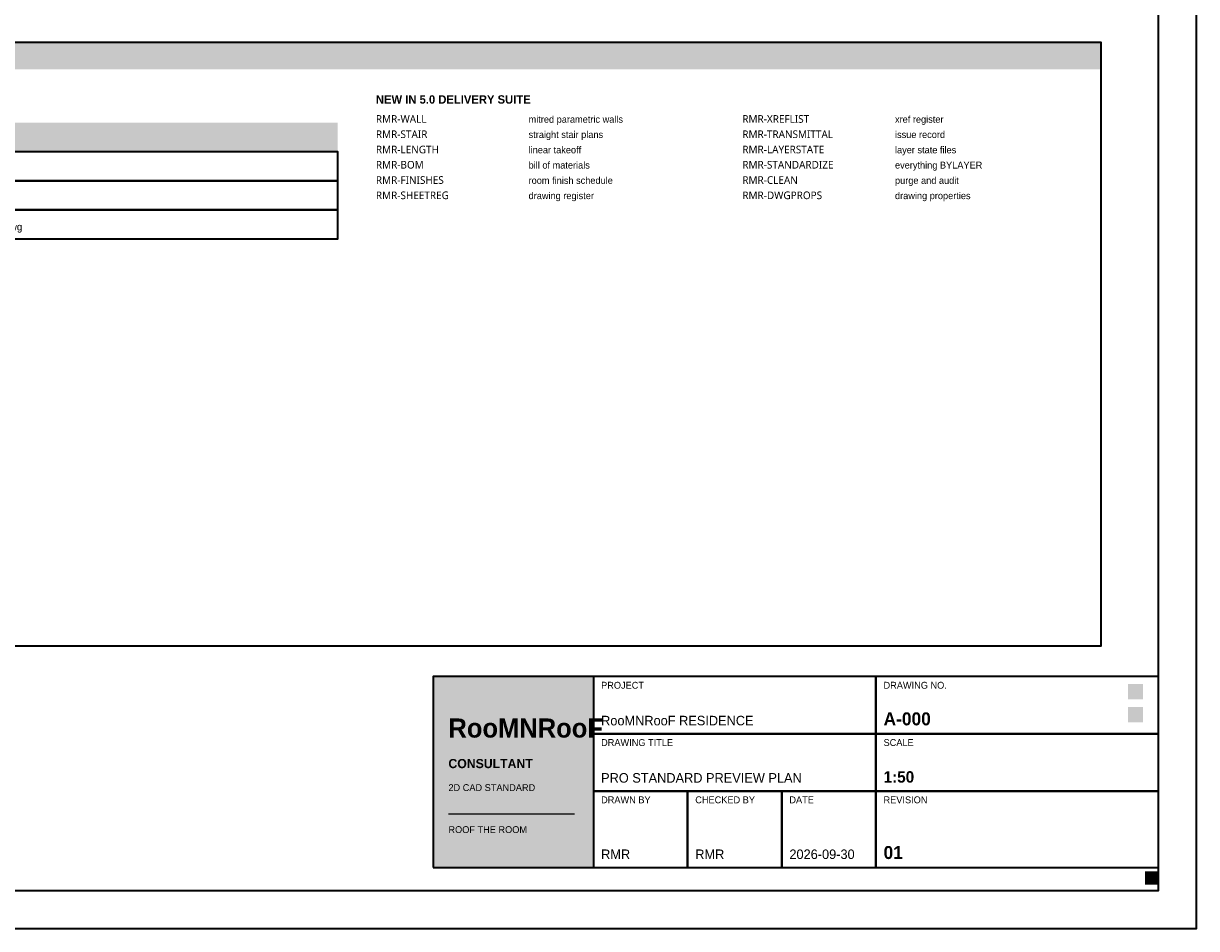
# Model space of a CAD drawing. Header units: millimetres. Extents: x 0 to 841, y 0 to 594.
# Tile 4 of 5: x 534 to 841, y 0 to 237. Entities that reach past the tile are written whole.
import ezdxf

# ---------------------------------------------------------------- set-up
doc = ezdxf.new("R2010")
doc.units = ezdxf.units.MM
for name, color, linetype, lineweight, true_color in [('RMR-A-FRAME', 7, 'Continuous', 35, 0x1f2a33), ('RMR-A-TEXT', 7, 'Continuous', 13, 0x1f2a33), ('RMR-PRES-KEY', 7, 'Continuous', 18, 0xd6a34c), ('RMR-PRES-NORTH', 7, 'Continuous', 18, 0x398982), ('RMR-PRES-TITLE', 7, 'Continuous', 25, 0xc65d48)]:
    doc.layers.add(name, color=color, linetype=linetype, lineweight=lineweight, true_color=true_color)
doc.styles.add('RMR-BODY', font='Aptos.ttf')
doc.styles.add('RMR-HEAD', font='Montserrat-SemiBold.ttf', dxfattribs={"width": 0.95})
doc.styles.add('RMR-MARK', font='RobotoMono-Regular.ttf', dxfattribs={"width": 0.9})
doc.styles.add('RMR-NOTE', font='Aptos.ttf', dxfattribs={"width": 0.95})
doc.styles.add('RMR-NUMBER', font='Montserrat-SemiBold.ttf', dxfattribs={"width": 0.9})
doc.styles.add('RMR-TITLE', font='Montserrat-SemiBold.ttf', dxfattribs={"width": 0.92})

msp = doc.modelspace()

# ---------------------------------------------------------------- linework, layer by layer
at = {"layer": 'RMR-A-FRAME', "true_color": 0x1f2a33}
for points in [[(0, 0), (841, 0), (841, 594), (0, 594), (0, 0)], [(641, 16), (831, 16), (831, 66), (641, 66), (641, 16)], [(683, 51), (757, 51), (757, 66), (683, 66), (683, 51)], [(757, 51), (831, 51), (831, 66), (757, 66), (757, 51)], [(683, 36), (757, 36), (757, 51), (683, 51), (683, 36)], [(757, 36), (831, 36), (831, 51), (757, 51), (757, 36)], [(683, 16), (707.67, 16), (707.67, 36), (683, 36), (683, 16)], [(707.67, 16), (732.33, 16), (732.33, 36), (707.67, 36), (707.67, 16)], [(732.33, 16), (757, 16), (757, 36), (732.33, 36), (732.33, 16)], [(757, 16), (831, 16), (831, 36), (757, 36), (757, 16)]]:
    msp.add_lwpolyline(points, dxfattribs=at)
at = {"layer": 'RMR-A-FRAME', "true_color": 0x398982}
msp.add_lwpolyline([(10, 10), (831, 10), (831, 584), (10, 584), (10, 10)], dxfattribs=at)
at = {"layer": 'RMR-A-FRAME', "true_color": 0x566874}
for points in [[(410, 74), (816, 74), (816, 232), (410, 232), (410, 74)], [(416, 195.8), (616, 195.8), (616, 203.4), (416, 203.4), (416, 195.8)], [(416, 188.2), (616, 188.2), (616, 195.8), (416, 195.8), (416, 188.2)], [(416, 180.6), (616, 180.6), (616, 188.2), (416, 188.2), (416, 180.6)]]:
    msp.add_lwpolyline(points, dxfattribs=at)
at = {"layer": 'RMR-PRES-KEY', "true_color": 0xd6a34c}
for points in [[(823, 54), (827, 54), (823, 58), (827, 58)], [(827.5, 11.5), (831, 11.5), (827.5, 15), (831, 15)]]:
    msp.add_solid(points, dxfattribs=at)
at = {"layer": 'RMR-PRES-NORTH', "true_color": 0x398982}
msp.add_solid([(823, 60), (827, 60), (823, 64), (827, 64)], dxfattribs=at)
at = {"layer": 'RMR-PRES-TITLE', "true_color": 0xd6a34c}
msp.add_line((645, 30), (678, 30), dxfattribs=at)
at = {"layer": 'RMR-PRES-TITLE', "true_color": 0xc65d48}
for points in [[(410, 225), (816, 225), (410, 232), (816, 232)], [(641, 16), (683, 16), (641, 66), (683, 66)]]:
    msp.add_solid(points, dxfattribs=at)
at = {"layer": 'RMR-PRES-TITLE', "true_color": 0xeee1c9}
msp.add_solid([(416, 203.4), (616, 203.4), (416, 211), (616, 211)], dxfattribs=at)

# ---------------------------------------------------------------- texts
at = {"layer": 'RMR-A-TEXT', "true_color": 0xc65d48}
for s, height, style, p in [('NEW IN 5.0 DELIVERY SUITE', 2.2, 'RMR-HEAD', (626, 216)), ('A-000', 3.4, 'RMR-NUMBER', (759, 53.2))]:
    msp.add_text(s, height=height, dxfattribs=dict(at, style=style)).set_placement(p)
at = {"layer": 'RMR-A-TEXT', "true_color": 0x398982, "style": 'RMR-MARK'}
for s, p in [('RMR-WALL', (626, 211)), ('RMR-XREFLIST', (722, 211)), ('RMR-STAIR', (626, 207)), ('RMR-TRANSMITTAL', (722, 207)), ('RMR-LENGTH', (626, 203)), ('RMR-LAYERSTATE', (722, 203)), ('RMR-BOM', (626, 199)), ('RMR-STANDARDIZE', (722, 199)), ('RMR-FINISHES', (626, 195)), ('RMR-CLEAN', (722, 195)), ('RMR-SHEETREG', (626, 191)), ('RMR-DWGPROPS', (722, 191))]:
    msp.add_text(s, height=2, dxfattribs=at).set_placement(p)
at = {"layer": 'RMR-A-TEXT', "true_color": 0x566874, "style": 'RMR-NOTE'}
for s, p in [('mitred parametric walls', (666, 211)), ('xref register', (762, 211)), ('straight stair plans', (666, 207)), ('issue record', (762, 207)), ('linear takeoff', (666, 203)), ('layer state files', (762, 203)), ('bill of materials', (666, 199)), ('everything BYLAYER', (762, 199)), ('room finish schedule', (666, 195)), ('purge and audit', (762, 195)), ('drawing register', (666, 191)), ('drawing properties', (762, 191)), ('PROJECT', (685, 62.8)), ('DRAWING NO.', (759, 62.8)), ('DRAWING TITLE', (685, 47.8)), ('SCALE', (759, 47.8)), ('DRAWN BY', (685, 32.8)), ('CHECKED BY', (709.67, 32.8)), ('DATE', (734.33, 32.8)), ('REVISION', (759, 32.8))]:
    msp.add_text(s, height=1.8, dxfattribs=at).set_placement(p)
at = {"layer": 'RMR-A-TEXT', "true_color": 0x1f2a33}
for s, height, style, p in [('C:\\Projects\\2401\\M-301-SERVICES.dwg', 1.9, 'RMR-BODY', (487.6, 182.8)), ('RooMNRooF RESIDENCE', 2.5, 'RMR-BODY', (685, 53.2)), ('PRO STANDARD PREVIEW PLAN', 2.5, 'RMR-BODY', (685, 38.2)), ('1:50', 3, 'RMR-NUMBER', (759, 38.2)), ('01', 3.4, 'RMR-NUMBER', (759, 18.2)), ('RMR', 2.5, 'RMR-BODY', (685, 18.2)), ('RMR', 2.5, 'RMR-BODY', (709.67, 18.2)), ('2026-09-30', 2.5, 'RMR-BODY', (734.33, 18.2))]:
    msp.add_text(s, height=height, dxfattribs=dict(at, style=style)).set_placement(p)
at = {"layer": 'RMR-PRES-TITLE', "true_color": 0xeee1c9}
for s, height, style, p in [('RooMNRooF', 5, 'RMR-TITLE', (645, 50)), ('CONSULTANT', 2.4, 'RMR-HEAD', (645, 42)), ('2D CAD STANDARD', 1.8, 'RMR-NOTE', (645, 36)), ('ROOF THE ROOM', 1.8, 'RMR-NOTE', (645, 25))]:
    msp.add_text(s, height=height, dxfattribs=dict(at, style=style)).set_placement(p)

doc.saveas('drawing.dxf')
